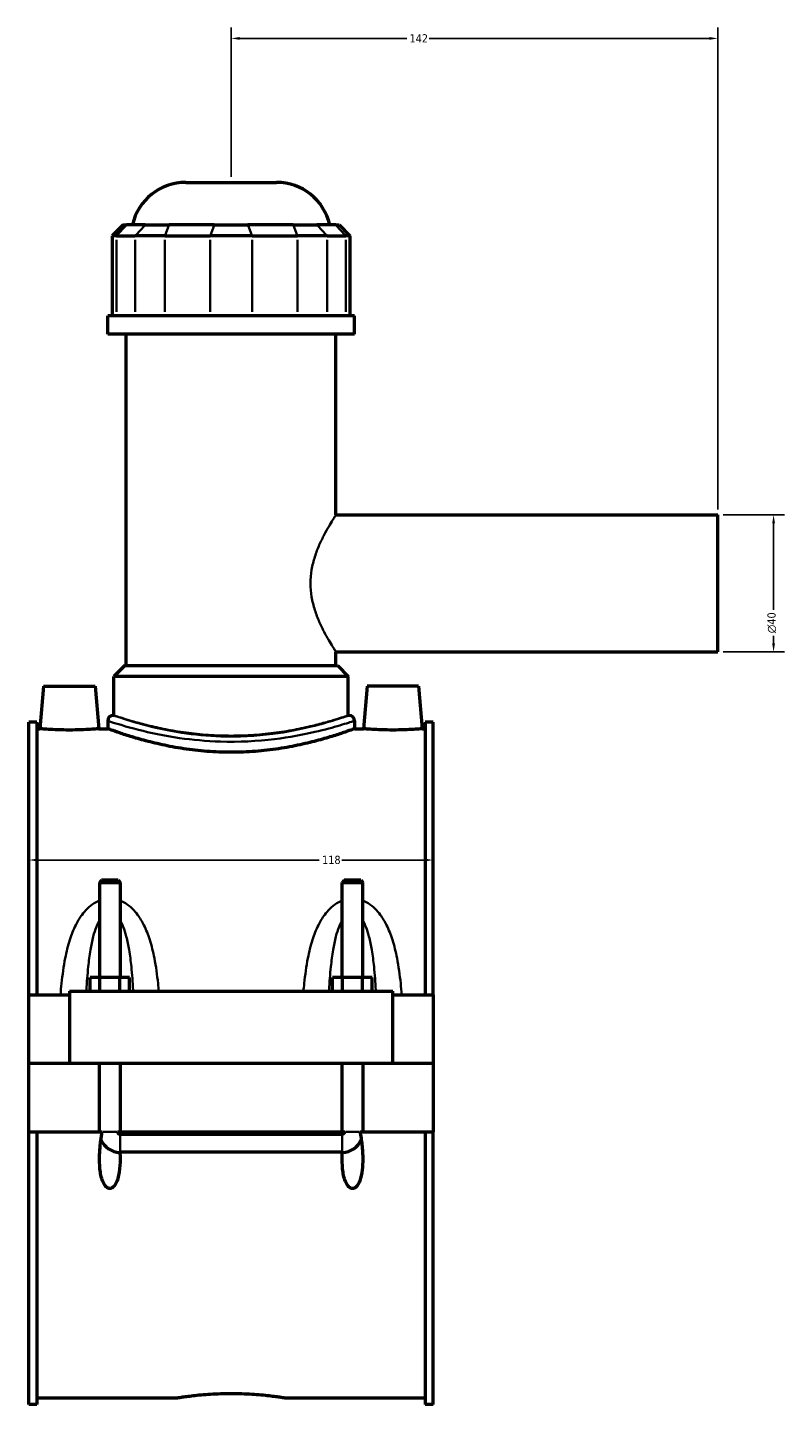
# Model space of a CAD drawing. Header units: millimetres. Extents: x -261 to 981, y -122 to 1177.
# Tile 2 of 8: x -261 to -40, y 249 to 651. Entities that reach past the tile are written whole.
import ezdxf

# ---------------------------------------------------------------- set-up
doc = ezdxf.new("R2010")
doc.units = ezdxf.units.MM
for name, color, linetype, lineweight in [('Dimension (ANSI)', 7, 'Continuous', 25), ('Visible (ANSI)', 7, 'Continuous', 50), ('Visible Narrow (ANSI)', 7, 'Continuous', 35)]:
    doc.layers.add(name, color=color, linetype=linetype, lineweight=lineweight)
doc.styles.add('Note Text (ANSI)', font='tahoma.ttf')
doc.dimstyles.new('Default - mm (ANSI)', dxfattribs={"dimtxt": 2.4, "dimasz": 2.5, "dimexe": 3.175, "dimexo": 1.6002, "dimgap": 0.8, "dimtad": 0, "dimtoh": 1, "dimdec": 0, "dimrnd": 1e-08, "dimzin": 4, "dimdsep": 46, "dimtxsty": 'Note Text (ANSI)', "dimcen": 0.09, "dimdle": 10, "dimclrd": 256, "dimclre": 256, "dimclrt": 5, "dimadec": 1, "dimazin": 1, "dimtfac": 1.27, "dimtofl": 0, "dimtmove": 0, "dimatfit": 3, "dimfxl": 1, "dimtolj": 1, "dimtzin": 4, "dimlwd": -1, "dimlwe": -1, "dimarcsym": 0})

# ---------------------------------------------------------------- blocks, each defined once
blk = doc.blocks.new('*D7')
at = {"layer": 'Defpoints', "color": 0, "transparency": 16777216}
for p in [(-260.45, 408.35), (-142.45, 408.35), (-142.45, 407.87)]:
    blk.add_point(p, dxfattribs=at)
at = {"layer": 'Dimension (ANSI)', "transparency": 16777216}
for p, q in [((-257.95, 407.87), (-175.71, 407.87)), ((-144.95, 407.87), (-169.19, 407.87))]:
    blk.add_line(p, q, dxfattribs=at)
for points in [[(-257.95, 408.28), (-257.95, 407.45), (-260.45, 407.87)], [(-144.95, 408.28), (-144.95, 407.45), (-142.45, 407.87)]]:
    blk.add_solid(points, dxfattribs=at)
at = {"layer": 'Dimension (ANSI)', "color": 5, "transparency": 16777216, "insert": (-174.91, 409.12), "char_height": 2.4, "attachment_point": 1, "style": 'Note Text (ANSI)'}
blk.add_mtext('\\A1;118', dxfattribs=at)
blk = doc.blocks.new('*D8')
at = {"layer": 'Defpoints', "color": 0, "transparency": 16777216}
for p in [(-201.45, 647.58), (-201.45, 605.58), (-59.45, 508.58)]:
    blk.add_point(p, dxfattribs=at)
at = {"layer": 'Dimension (ANSI)', "transparency": 16777216}
for p, q in [((-201.45, 607.18), (-201.45, 650.75)), ((-198.95, 647.58), (-150.2, 647.58)), ((-61.95, 647.58), (-143.7, 647.58)), ((-59.45, 510.18), (-59.45, 650.75))]:
    blk.add_line(p, q, dxfattribs=at)
for points in [[(-198.95, 648), (-198.95, 647.16), (-201.45, 647.58)], [(-61.95, 648), (-61.95, 647.16), (-59.45, 647.58)]]:
    blk.add_solid(points, dxfattribs=at)
at = {"layer": 'Dimension (ANSI)', "color": 5, "transparency": 16777216, "insert": (-149.4, 648.8), "char_height": 2.4, "attachment_point": 1, "style": 'Note Text (ANSI)'}
blk.add_mtext('\\A1;142', dxfattribs=at)
blk = doc.blocks.new('*D9')
at = {"layer": 'Defpoints', "color": 0, "transparency": 16777216}
for p in [(-59.45, 508.58), (-59.45, 468.58), (-43.18, 468.58)]:
    blk.add_point(p, dxfattribs=at)
at = {"layer": 'Dimension (ANSI)', "transparency": 16777216}
for p, q in [((-57.85, 508.58), (-40, 508.58)), ((-43.18, 506.08), (-43.18, 480.91)), ((-43.18, 471.08), (-43.18, 473.25)), ((-57.85, 468.58), (-40, 468.58))]:
    blk.add_line(p, q, dxfattribs=at)
for points in [[(-43.59, 506.08), (-42.76, 506.08), (-43.18, 508.58)], [(-43.59, 471.08), (-42.76, 471.08), (-43.18, 468.58)]]:
    blk.add_solid(points, dxfattribs=at)
at = {"layer": 'Dimension (ANSI)', "color": 5, "transparency": 16777216, "insert": (-44.98, 474.05), "char_height": 2.4, "attachment_point": 1, "rotation": 90, "style": 'Note Text (ANSI)'}
blk.add_mtext('\\A1;{\\fAIGDT|b0|i0;\\H2.4000;\\ln}\\fTahoma|b0|i0;\\H2.4000;40', dxfattribs=at)

msp = doc.modelspace()

# ---------------------------------------------------------------- linework, layer by layer
at = {"layer": 'Visible (ANSI)'}
for p, q in [((-214.66, 605.58), (-188.23, 605.58)), ((-232.93, 593.19), (-236.13, 589.99)), ((-232.93, 593.19), (-231.95, 593.19)), ((-226.48, 593.19), (-231.95, 593.19)), ((-226.48, 593.19), (-219.56, 593.19)), ((-206.35, 593.19), (-219.56, 593.19)), ((-206.35, 593.19), (-196.55, 593.19)), ((-183.34, 593.19), (-196.55, 593.19)), ((-183.34, 593.19), (-176.41, 593.19)), ((-170.94, 593.19), (-176.41, 593.19)), ((-170.94, 593.19), (-169.97, 593.19)), ((-169.97, 593.19), (-166.77, 589.99)), ((-234.91, 589.99), (-236.13, 589.99)), ((-236.13, 589.99), (-236.13, 566.64)), ((-234.91, 589.99), (-229.44, 589.99)), ((-220.78, 589.99), (-229.44, 589.99)), ((-220.78, 589.99), (-207.57, 589.99)), ((-195.32, 589.99), (-207.57, 589.99)), ((-195.32, 589.99), (-182.11, 589.99)), ((-173.46, 589.99), (-182.11, 589.99)), ((-173.46, 589.99), (-167.98, 589.99)), ((-166.77, 589.99), (-167.98, 589.99)), ((-166.77, 589.99), (-166.77, 566.64)), ((-165.45, 566.64), (-237.45, 566.64)), ((-237.45, 561.33), (-237.45, 566.64)), ((-165.45, 561.33), (-165.45, 566.64)), ((-165.45, 561.33), (-237.45, 561.33)), ((-232.05, 464.58), (-232.05, 561.33)), ((-170.85, 508.58), (-170.85, 561.33)), ((-170.85, 508.58), (-59.45, 508.58)), ((-59.45, 468.58), (-59.45, 508.58)), ((-170.85, 464.58), (-170.85, 468.58)), ((-170.85, 468.58), (-59.45, 468.58)), ((-232.45, 464.58), (-235.65, 461.38)), ((-232.45, 464.58), (-170.45, 464.58)), ((-170.45, 464.58), (-167.25, 461.38)), ((-256.15, 458.58), (-257.23, 446.18)), ((-256.15, 458.58), (-241.15, 458.58)), ((-241.15, 458.58), (-240.06, 446.18)), ((-167.25, 461.38), (-235.65, 461.38)), ((-235.65, 450.08), (-235.65, 461.38)), ((-167.25, 450.08), (-167.25, 461.38)), ((-161.75, 458.58), (-162.83, 446.18)), ((-146.75, 458.58), (-161.75, 458.58)), ((-146.75, 458.58), (-145.66, 446.18)), ((-235.65, 450.08), (-235.85, 450.08)), ((-167.05, 450.08), (-167.25, 450.08)), ((-260.45, 368.58), (-260.45, 448.13)), ((-258.09, 448.13), (-260.45, 448.13)), ((-258.09, 448.13), (-258.09, 368.58)), ((-258.09, 446.18), (-257.23, 446.18)), ((-240.06, 446.18), (-237.45, 446.18)), ((-237.45, 448.48), (-237.45, 446.18)), ((-165.45, 448.48), (-165.45, 446.18)), ((-165.45, 446.18), (-162.83, 446.18)), ((-145.66, 446.18), (-144.81, 446.18)), ((-144.81, 448.13), (-144.81, 368.58)), ((-142.45, 448.13), (-144.81, 448.13)), ((-142.45, 368.58), (-142.45, 448.13)), ((-239.25, 401.96), (-239.85, 401.36)), ((-234.45, 401.96), (-239.25, 401.96)), ((-234.45, 401.96), (-233.85, 401.36)), ((-168.45, 401.96), (-169.05, 401.36)), ((-163.65, 401.96), (-168.45, 401.96)), ((-163.65, 401.96), (-163.05, 401.36)), ((-239.85, 401.36), (-233.85, 401.36)), ((-239.85, 401.36), (-239.85, 373.58)), ((-233.85, 401.36), (-233.85, 373.58)), ((-169.05, 401.36), (-163.05, 401.36)), ((-169.05, 373.58), (-169.05, 401.36)), ((-163.05, 373.58), (-163.05, 401.36)), ((-242.62, 369.58), (-242.62, 373.58)), ((-239.73, 373.58), (-242.62, 373.58)), ((-239.73, 369.58), (-239.73, 373.58)), ((-233.96, 373.58), (-239.73, 373.58)), ((-233.96, 369.58), (-233.96, 373.58)), ((-231.07, 373.58), (-233.96, 373.58)), ((-231.07, 369.58), (-231.07, 373.58)), ((-171.82, 369.58), (-171.82, 373.58)), ((-168.93, 373.58), (-171.82, 373.58)), ((-168.93, 369.58), (-168.93, 373.58)), ((-163.16, 373.58), (-168.93, 373.58)), ((-163.16, 369.58), (-163.16, 373.58)), ((-160.27, 373.58), (-163.16, 373.58)), ((-160.27, 369.58), (-160.27, 373.58)), ((-260.45, 368.58), (-248.65, 368.58)), ((-260.45, 348.63), (-260.45, 368.58)), ((-248.65, 369.58), (-154.25, 369.58)), ((-248.65, 369.58), (-248.65, 348.63)), ((-154.25, 348.63), (-154.25, 369.58)), ((-154.25, 368.58), (-142.45, 368.58)), ((-142.45, 368.58), (-142.45, 348.63)), ((-260.45, 348.63), (-248.65, 348.63)), ((-260.45, 328.58), (-260.45, 348.53)), ((-239.85, 348.53), (-260.45, 348.53)), ((-248.65, 348.63), (-154.25, 348.63)), ((-239.85, 348.63), (-239.85, 348.53)), ((-239.85, 328.58), (-239.85, 348.53)), ((-233.85, 348.63), (-233.85, 348.53)), ((-233.85, 348.53), (-233.85, 328.58)), ((-169.05, 348.53), (-233.85, 348.53)), ((-169.05, 348.53), (-169.05, 348.63)), ((-169.05, 328.58), (-169.05, 348.53)), ((-163.05, 348.53), (-163.05, 348.63)), ((-163.05, 348.53), (-163.05, 328.58)), ((-142.45, 348.53), (-163.05, 348.53)), ((-154.25, 348.63), (-142.45, 348.63)), ((-142.45, 348.53), (-142.45, 328.58)), ((-260.45, 249.03), (-260.45, 328.58)), ((-260.45, 328.58), (-239.85, 328.58)), ((-258.09, 328.58), (-258.09, 249.03)), ((-239.85, 328.58), (-239.06, 328.58)), ((-234.64, 328.58), (-233.85, 328.58)), ((-233.85, 328.58), (-169.05, 328.58)), ((-233.85, 327.91), (-169.05, 327.91)), ((-169.05, 328.58), (-168.26, 328.58)), ((-163.84, 328.58), (-163.05, 328.58)), ((-163.05, 328.58), (-142.45, 328.58)), ((-144.81, 328.58), (-144.81, 249.03)), ((-142.45, 249.03), (-142.45, 328.58)), ((-169.05, 322.64), (-233.85, 322.64)), ((-258.09, 250.98), (-217.13, 250.98)), ((-185.77, 250.98), (-144.81, 250.98)), ((-258.09, 249.03), (-260.45, 249.03)), ((-142.45, 249.03), (-144.81, 249.03))]:
    msp.add_line(p, q, dxfattribs=at)
for centre, radius, start, end in [((-214.66, 589.58), 16, 90, 166.9604), ((-188.23, 589.58), 16, 13.0396, 90), ((-235.85, 448.48), 1.6, 90, 180), ((-167.05, 448.48), 1.6, 0, 90), ((-233.85, 328.58), 6, 201.6741, 269.4722), ((-169.05, 328.58), 6, 270.5278, 338.3259)]:
    msp.add_arc(centre, radius, start, end, dxfattribs=at)
for points, knots in [([(-240.06, 446.18), (-240.06, 446.18), (-240.28, 446.16), (-241.15, 446.09), (-241.81, 446.04), (-243.33, 445.94), (-244.3, 445.89), (-246.41, 445.82), (-247.57, 445.8), (-249.73, 445.8), (-250.88, 445.82), (-253, 445.89), (-253.96, 445.94), (-255.49, 446.04), (-256.14, 446.09), (-257.02, 446.16), (-257.23, 446.18), (-257.23, 446.18)], [1.296761, 1.296761, 1.296761, 1.296761, 1.620807, 1.620807, 1.944853, 1.944853, 2.269187, 2.269187, 2.593522, 2.593522, 2.917856, 2.917856, 3.242191, 3.242191, 3.566237, 3.566237, 3.890283, 3.890283, 3.890283, 3.890283]), ([(-165.45, 446.18), (-165.45, 446.18), (-165.67, 446.1), (-166.59, 445.76), (-167.29, 445.51), (-169.13, 444.88), (-170.28, 444.49), (-172.91, 443.67), (-174.41, 443.23), (-177.58, 442.37), (-179.37, 441.92), (-183.28, 441.08), (-185.4, 440.68), (-189.82, 440.01), (-192.14, 439.74), (-196.81, 439.39), (-199.16, 439.3), (-203.73, 439.3), (-206.09, 439.39), (-210.76, 439.74), (-213.07, 440.01), (-217.5, 440.68), (-219.61, 441.08), (-223.52, 441.92), (-225.32, 442.37), (-228.49, 443.23), (-229.98, 443.67), (-232.62, 444.49), (-233.76, 444.88), (-235.6, 445.51), (-236.3, 445.76), (-237.23, 446.1), (-237.45, 446.18), (-237.45, 446.18)], [5.480819, 5.480819, 5.480819, 5.480819, 6.165677, 6.165677, 6.850534, 6.850534, 7.535392, 7.535392, 8.22025, 8.22025, 8.905597, 8.905597, 9.590944, 9.590944, 10.276291, 10.276291, 10.961637, 10.961637, 11.646984, 11.646984, 12.332331, 12.332331, 13.017678, 13.017678, 13.703025, 13.703025, 14.387883, 14.387883, 15.07274, 15.07274, 15.757598, 15.757598, 16.442456, 16.442456, 16.442456, 16.442456]), ([(-145.66, 446.18), (-145.66, 446.18), (-145.88, 446.16), (-146.75, 446.09), (-147.41, 446.04), (-148.93, 445.94), (-149.9, 445.89), (-152.01, 445.82), (-153.17, 445.8), (-154.25, 445.8), (-155.33, 445.8), (-156.48, 445.82), (-158.6, 445.89), (-159.56, 445.94), (-161.09, 446.04), (-161.74, 446.09), (-162.62, 446.16), (-162.83, 446.18), (-162.83, 446.18)], [3.890283, 3.890283, 3.890283, 3.890283, 4.214329, 4.214329, 4.538374, 4.538374, 4.862709, 4.862709, 5.187044, 5.187044, 5.187044, 5.511378, 5.511378, 5.835713, 5.835713, 6.159759, 6.159759, 6.483805, 6.483805, 6.483805, 6.483805]), ([(-233.91, 322.64), (-233.87, 321.93), (-233.85, 321.25), (-233.85, 319.39), (-233.91, 318.08), (-234.2, 316.19), (-234.33, 315.57), (-234.67, 314.39), (-234.88, 313.82), (-235.4, 312.94), (-235.71, 312.52), (-236.19, 312.21), (-236.32, 312.14), (-236.58, 312.06), (-236.72, 312.03), (-236.98, 312.03), (-237.12, 312.06), (-237.38, 312.14), (-237.5, 312.21), (-237.98, 312.52), (-238.3, 312.94), (-238.81, 313.82), (-239.02, 314.39), (-239.37, 315.57), (-239.5, 316.19), (-239.78, 318.08), (-239.85, 319.39), (-239.85, 322.28), (-239.72, 324.15), (-239.36, 326.88), (-239.22, 327.74), (-239.06, 328.58)], [1.15278, 1.15278, 1.15278, 1.15278, 1.359554, 1.359554, 1.734678, 1.734678, 1.92224, 1.92224, 2.109803, 2.109803, 2.246381, 2.246381, 2.28528, 2.28528, 2.324179, 2.324179, 2.363078, 2.363078, 2.401977, 2.401977, 2.538555, 2.538555, 2.726117, 2.726117, 2.91368, 2.91368, 3.288804, 3.288804, 3.819435, 3.819435, 4.063896, 4.063896, 4.063896, 4.063896]), ([(-234.64, 328.58), (-234.62, 328.47), (-234.58, 328.37), (-234.46, 328.19), (-234.39, 328.11), (-234.23, 328.01), (-234.16, 327.97), (-234.01, 327.92), (-233.93, 327.91), (-233.85, 327.91)], [0.0000629, 0.0000629, 0.0000629, 0.0000629, 0.0332254, 0.0332254, 0.0652685, 0.0652685, 0.0898032, 0.0898032, 0.1137457, 0.1137457, 0.1137457, 0.1137457]), ([(-163.84, 328.58), (-163.61, 327.38), (-163.42, 326.09), (-163.13, 323.35), (-163.05, 321.9), (-163.05, 319.57), (-163.09, 318.47), (-163.36, 316.29), (-163.58, 315.22), (-164.17, 313.64), (-164.54, 312.89), (-165.21, 312.32), (-165.36, 312.22), (-165.7, 312.07), (-165.88, 312.03), (-166.18, 312.03), (-166.32, 312.06), (-166.58, 312.14), (-166.7, 312.21), (-167.18, 312.52), (-167.5, 312.94), (-168.01, 313.82), (-168.22, 314.39), (-168.57, 315.57), (-168.7, 316.19), (-168.98, 318.08), (-169.05, 319.39), (-169.05, 321.25), (-169.03, 321.93), (-168.99, 322.64)], [0.579149, 0.579149, 0.579149, 0.579149, 0.944569, 0.944569, 1.355999, 1.355999, 1.673488, 1.673488, 1.990978, 1.990978, 2.212136, 2.212136, 2.263704, 2.263704, 2.315272, 2.315272, 2.354171, 2.354171, 2.393071, 2.393071, 2.529649, 2.529649, 2.717211, 2.717211, 2.904773, 2.904773, 3.279897, 3.279897, 3.486671, 3.486671, 3.486671, 3.486671]), ([(-169.05, 327.91), (-168.95, 327.91), (-168.85, 327.93), (-168.66, 328.01), (-168.57, 328.06), (-168.44, 328.19), (-168.39, 328.26), (-168.3, 328.41), (-168.27, 328.49), (-168.26, 328.58)], [0, 0, 0, 0, 0.0301742, 0.0301742, 0.061514, 0.061514, 0.0866927, 0.0866927, 0.1134876, 0.1134876, 0.1134876, 0.1134876]), ([(-217.13, 250.98), (-217.13, 250.98), (-217.03, 250.99), (-216.63, 251.06), (-216.33, 251.1), (-215.53, 251.22), (-215.03, 251.29), (-213.88, 251.45), (-213.23, 251.53), (-211.84, 251.69), (-211.05, 251.77), (-209.34, 251.93), (-208.42, 252), (-206.49, 252.12), (-205.48, 252.17), (-203.45, 252.23), (-202.43, 252.25), (-200.46, 252.25), (-199.44, 252.23), (-197.41, 252.17), (-196.41, 252.12), (-194.48, 252), (-193.55, 251.93), (-191.84, 251.77), (-191.05, 251.69), (-189.66, 251.53), (-189.01, 251.45), (-187.86, 251.29), (-187.36, 251.22), (-186.56, 251.1), (-186.26, 251.06), (-185.86, 250.99), (-185.77, 250.98), (-185.77, 250.98)], [2.366991, 2.366991, 2.366991, 2.366991, 2.662862, 2.662862, 2.958733, 2.958733, 3.254603, 3.254603, 3.550474, 3.550474, 3.846351, 3.846351, 4.142228, 4.142228, 4.438106, 4.438106, 4.733983, 4.733983, 5.02986, 5.02986, 5.325738, 5.325738, 5.621615, 5.621615, 5.917492, 5.917492, 6.213363, 6.213363, 6.509233, 6.509233, 6.805104, 6.805104, 7.100974, 7.100974, 7.100974, 7.100974])]:
    msp.add_open_spline(points, degree=3, knots=knots, dxfattribs=at)
for points in [[(-233.85, 322.64), (-233.87, 322.64), (-233.89, 322.64), (-233.91, 322.64)], [(-168.99, 322.64), (-169.01, 322.64), (-169.03, 322.64), (-169.05, 322.64)]]:
    msp.add_open_spline(points, degree=3, dxfattribs=at)
at = {"layer": 'Visible Narrow (ANSI)'}
for p, q in [((-232.1, 593.03), (-234.76, 590.15)), ((-229.29, 590.15), (-226.63, 593.03)), ((-219.62, 593.03), (-220.72, 590.15)), ((-206.41, 593.03), (-207.51, 590.15)), ((-196.49, 593.03), (-195.39, 590.15)), ((-183.28, 593.03), (-182.18, 590.15)), ((-176.26, 593.03), (-173.6, 590.15)), ((-170.79, 593.03), (-168.13, 590.15)), ((-234.91, 567.81), (-234.91, 588.82)), ((-229.44, 588.82), (-229.44, 567.81)), ((-220.78, 567.81), (-220.78, 588.82)), ((-207.57, 588.82), (-207.57, 567.81)), ((-195.32, 567.81), (-195.32, 588.82)), ((-182.11, 588.82), (-182.11, 567.81)), ((-173.46, 567.81), (-173.46, 588.82)), ((-167.98, 588.82), (-167.98, 567.81)), ((-238.88, 328.58), (-234.81, 328.58)), ((-233.85, 322.72), (-233.85, 327.68)), ((-169.05, 322.72), (-169.05, 327.68)), ((-164.01, 328.58), (-168.08, 328.58))]:
    msp.add_line(p, q, dxfattribs=at)
for points, knots in [([(-170.85, 468.58), (-170.85, 468.58), (-170.93, 468.71), (-171.27, 469.23), (-171.53, 469.63), (-172.17, 470.67), (-172.56, 471.3), (-173.41, 472.76), (-173.86, 473.57), (-174.76, 475.31), (-175.25, 476.29), (-176.18, 478.43), (-176.63, 479.59), (-177.41, 482.03), (-177.73, 483.32), (-178.17, 485.93), (-178.29, 487.27), (-178.29, 489.89), (-178.17, 491.22), (-177.73, 493.84), (-177.41, 495.13), (-176.63, 497.57), (-176.18, 498.73), (-175.25, 500.87), (-174.76, 501.85), (-173.86, 503.58), (-173.41, 504.4), (-172.56, 505.85), (-172.17, 506.49), (-171.53, 507.53), (-171.27, 507.92), (-170.93, 508.45), (-170.85, 508.58), (-170.85, 508.58)], [3.132383, 3.132383, 3.132383, 3.132383, 3.521978, 3.521978, 3.911573, 3.911573, 4.301168, 4.301168, 4.690763, 4.690763, 5.084264, 5.084264, 5.477765, 5.477765, 5.871265, 5.871265, 6.264766, 6.264766, 6.658266, 6.658266, 7.051767, 7.051767, 7.445267, 7.445267, 7.838768, 7.838768, 8.228363, 8.228363, 8.617958, 8.617958, 9.007553, 9.007553, 9.397148, 9.397148, 9.397148, 9.397148]), ([(-167.05, 450.08), (-167.05, 450.08), (-167.16, 450.04), (-167.94, 449.77), (-169.22, 449.33), (-172.94, 448.16), (-175.3, 447.47), (-181.33, 445.99), (-185.16, 445.21), (-194.11, 444.04), (-199.34, 443.76), (-208.39, 444.05), (-212.25, 444.44), (-220.17, 445.66), (-224.07, 446.56), (-230.83, 448.38), (-233.47, 449.27), (-235.5, 449.96), (-235.84, 450.08), (-235.84, 450.08)], [16.428786, 16.428786, 16.428786, 16.428786, 16.906723, 16.906723, 18.139467, 18.139467, 19.302437, 19.302437, 20.657291, 20.657291, 22.208095, 22.208095, 23.399959, 23.399959, 24.860585, 24.860585, 26.52853, 26.52853, 27.381329, 27.381329, 27.381329, 27.381329]), ([(-167.25, 450.08), (-167.25, 450.08), (-167.46, 450.01), (-168.33, 449.72), (-168.99, 449.5), (-170.75, 448.95), (-171.83, 448.62), (-174.34, 447.91), (-175.76, 447.53), (-178.77, 446.79), (-180.48, 446.4), (-184.2, 445.67), (-186.21, 445.33), (-190.42, 444.76), (-192.61, 444.53), (-197.05, 444.22), (-199.28, 444.15), (-203.61, 444.15), (-205.85, 444.22), (-210.28, 444.53), (-212.48, 444.76), (-216.69, 445.33), (-218.7, 445.67), (-222.42, 446.4), (-224.12, 446.79), (-227.14, 447.53), (-228.56, 447.91), (-231.06, 448.62), (-232.15, 448.95), (-233.9, 449.5), (-234.56, 449.72), (-235.44, 450.01), (-235.65, 450.08), (-235.65, 450.08)], [5.197345, 5.197345, 5.197345, 5.197345, 5.846856, 5.846856, 6.496366, 6.496366, 7.145877, 7.145877, 7.795387, 7.795387, 8.445213, 8.445213, 9.095039, 9.095039, 9.744865, 9.744865, 10.394691, 10.394691, 11.044516, 11.044516, 11.694342, 11.694342, 12.344168, 12.344168, 12.993994, 12.993994, 13.643505, 13.643505, 14.293015, 14.293015, 14.942525, 14.942525, 15.592036, 15.592036, 15.592036, 15.592036]), ([(-237.44, 448.48), (-237.44, 448.48), (-237.08, 448.36), (-234.96, 447.68), (-232.2, 446.81), (-225.12, 445.01), (-221.04, 444.13), (-212.75, 442.93), (-208.71, 442.55), (-199.24, 442.26), (-193.77, 442.54), (-184.41, 443.69), (-180.39, 444.45), (-174.08, 445.91), (-171.61, 446.59), (-167.73, 447.74), (-166.38, 448.18), (-165.56, 448.44), (-165.45, 448.48), (-165.45, 448.48)], [-27.381329, -27.381329, -27.381329, -27.381329, -26.52853, -26.52853, -24.860585, -24.860585, -23.399959, -23.399959, -22.208095, -22.208095, -20.657291, -20.657291, -19.302437, -19.302437, -18.139467, -18.139467, -16.906723, -16.906723, -16.428786, -16.428786, -16.428786, -16.428786]), ([(-239.85, 396.04), (-240.39, 395.83), (-240.92, 395.56), (-242.16, 394.8), (-242.85, 394.24), (-244.01, 393.09), (-244.5, 392.52), (-245.65, 390.96), (-246.25, 389.94), (-247.46, 387.52), (-248.02, 386.08), (-249.05, 382.86), (-249.49, 381.06), (-250.33, 376.82), (-250.66, 374.36), (-251.04, 370.78), (-251.14, 369.68), (-251.22, 368.58)], [-3.707042, -3.707042, -3.707042, -3.707042, -3.529941, -3.529941, -3.263194, -3.263194, -3.031843, -3.031843, -2.673377, -2.673377, -2.213684, -2.213684, -1.670668, -1.670668, -0.958694, -0.958694, -0.64771, -0.64771, -0.64771, -0.64771]), ([(-222.55, 369.58), (-222.62, 370.34), (-222.69, 371.11), (-223.03, 374.36), (-223.37, 376.82), (-224.2, 381.06), (-224.64, 382.86), (-225.67, 386.08), (-226.23, 387.52), (-227.44, 389.94), (-228.04, 390.96), (-229.2, 392.52), (-229.69, 393.09), (-230.85, 394.24), (-231.53, 394.8), (-232.78, 395.56), (-233.3, 395.83), (-233.85, 396.04)], [-7.287711, -7.287711, -7.287711, -7.287711, -7.07102, -7.07102, -6.359046, -6.359046, -5.816029, -5.816029, -5.356337, -5.356337, -4.99787, -4.99787, -4.76652, -4.76652, -4.499773, -4.499773, -4.322672, -4.322672, -4.322672, -4.322672]), ([(-169.05, 396.04), (-169.59, 395.83), (-170.12, 395.56), (-171.36, 394.8), (-172.05, 394.24), (-173.21, 393.09), (-173.7, 392.52), (-174.85, 390.96), (-175.45, 389.94), (-176.66, 387.52), (-177.22, 386.08), (-178.25, 382.86), (-178.69, 381.06), (-179.53, 376.82), (-179.86, 374.36), (-180.2, 371.11), (-180.27, 370.34), (-180.34, 369.58)], [-3.707042, -3.707042, -3.707042, -3.707042, -3.529941, -3.529941, -3.263194, -3.263194, -3.031843, -3.031843, -2.673377, -2.673377, -2.213685, -2.213685, -1.670668, -1.670668, -0.958694, -0.958694, -0.742003, -0.742003, -0.742003, -0.742003]), ([(-151.67, 368.58), (-151.76, 369.68), (-151.86, 370.78), (-152.23, 374.36), (-152.57, 376.82), (-153.4, 381.06), (-153.84, 382.86), (-154.87, 386.08), (-155.43, 387.52), (-156.64, 389.94), (-157.24, 390.96), (-158.4, 392.52), (-158.89, 393.09), (-160.05, 394.24), (-160.73, 394.8), (-161.98, 395.56), (-162.5, 395.83), (-163.05, 396.04)], [-7.382004, -7.382004, -7.382004, -7.382004, -7.07102, -7.07102, -6.359045, -6.359045, -5.816029, -5.816029, -5.356336, -5.356336, -4.99787, -4.99787, -4.766519, -4.766519, -4.499773, -4.499773, -4.322672, -4.322672, -4.322672, -4.322672]), ([(-243.68, 369.58), (-243.67, 369.7), (-243.67, 369.83), (-243.53, 372.25), (-243.37, 374.51), (-242.97, 378.4), (-242.75, 380.05), (-242.25, 383.01), (-241.98, 384.33), (-241.4, 386.55), (-241.11, 387.49), (-240.55, 388.91), (-240.31, 389.45), (-239.98, 390.06), (-239.92, 390.18), (-239.85, 390.3)], [0.919571, 0.919571, 0.919571, 0.919571, 0.958694, 0.958694, 1.670668, 1.670668, 2.213684, 2.213684, 2.673377, 2.673377, 3.031843, 3.031843, 3.263194, 3.263194, 3.321966, 3.321966, 3.321966, 3.321966]), ([(-233.85, 390.3), (-233.78, 390.18), (-233.71, 390.06), (-233.38, 389.45), (-233.14, 388.91), (-232.59, 387.49), (-232.3, 386.55), (-231.71, 384.33), (-231.44, 383.01), (-230.94, 380.05), (-230.73, 378.4), (-230.33, 374.51), (-230.16, 372.25), (-230.03, 369.83), (-230.02, 369.7), (-230.02, 369.58)], [4.707748, 4.707748, 4.707748, 4.707748, 4.76652, 4.76652, 4.99787, 4.99787, 5.356337, 5.356337, 5.816029, 5.816029, 6.359046, 6.359046, 7.07102, 7.07102, 7.110142, 7.110142, 7.110142, 7.110142]), ([(-172.88, 369.58), (-172.87, 369.7), (-172.87, 369.83), (-172.73, 372.25), (-172.57, 374.51), (-172.17, 378.4), (-171.95, 380.05), (-171.45, 383.01), (-171.18, 384.33), (-170.6, 386.55), (-170.31, 387.49), (-169.75, 388.91), (-169.51, 389.45), (-169.18, 390.06), (-169.12, 390.18), (-169.05, 390.3)], [0.919571, 0.919571, 0.919571, 0.919571, 0.958694, 0.958694, 1.670668, 1.670668, 2.213685, 2.213685, 2.673377, 2.673377, 3.031843, 3.031843, 3.263194, 3.263194, 3.321966, 3.321966, 3.321966, 3.321966]), ([(-163.05, 390.3), (-162.98, 390.18), (-162.91, 390.06), (-162.58, 389.45), (-162.34, 388.91), (-161.79, 387.49), (-161.5, 386.55), (-160.91, 384.33), (-160.64, 383.01), (-160.14, 380.05), (-159.93, 378.4), (-159.53, 374.51), (-159.36, 372.25), (-159.23, 369.83), (-159.22, 369.7), (-159.22, 369.58)], [4.707748, 4.707748, 4.707748, 4.707748, 4.766519, 4.766519, 4.99787, 4.99787, 5.356336, 5.356336, 5.816029, 5.816029, 6.359045, 6.359045, 7.07102, 7.07102, 7.110142, 7.110142, 7.110142, 7.110142])]:
    msp.add_open_spline(points, degree=3, knots=knots, dxfattribs=at)

# ---------------------------------------------------------------- dimensions: what is measured, and where the dimension line sits
at = {"layer": 'Dimension (ANSI)'}
for base, p1, p2, override, picture, middle in [((-201.45, 647.58), (-59.45, 508.58), (-201.45, 605.58), {"dimgap": 0.8, "dimtoh": 0, "dimdec": 0, "dimtol": 0, "dimlim": 0, "dimtp": 0, "dimtm": 0, "dimtdec": 2, "dimatfit": 1}, '*D8', (-146.95, 647.58)), ((-142.45, 407.87), (-260.45, 408.35), (-142.45, 408.35), {"dimgap": 0.8, "dimtoh": 0, "dimdec": 0, "dimse1": 1, "dimse2": 1, "dimtol": 0, "dimlim": 0, "dimtp": 0, "dimtm": 0, "dimtdec": 2, "dimatfit": 1}, '*D7', (-172.45, 407.87))]:
    dim = msp.add_linear_dim(base=base, p1=p1, p2=p2, angle=180, dimstyle='Default - mm (ANSI)', override=override, dxfattribs=at)
    dim.commit()
    dim.dimension.update_dxf_attribs({"geometry": picture, "text_midpoint": middle, "dimtype": 160})
dim = msp.add_linear_dim(base=(-43.18, 468.58), p1=(-59.45, 508.58), p2=(-59.45, 468.58), angle=90, text='{\\fAIGDT|b0|i0;\\H2.4000;\\ln}\\fTahoma|b0|i0;\\H2.4000;<>', dimstyle='Default - mm (ANSI)', override={"dimgap": 0.8, "dimtoh": 0, "dimdec": 0, "dimtol": 0, "dimlim": 0, "dimtp": 0, "dimtm": 0, "dimtdec": 2, "dimatfit": 1}, dxfattribs=at)
dim.commit()
dim.dimension.update_dxf_attribs({"geometry": '*D9', "text_midpoint": (-43.18, 477.08), "dimtype": 160})

doc.saveas('drawing.dxf')
